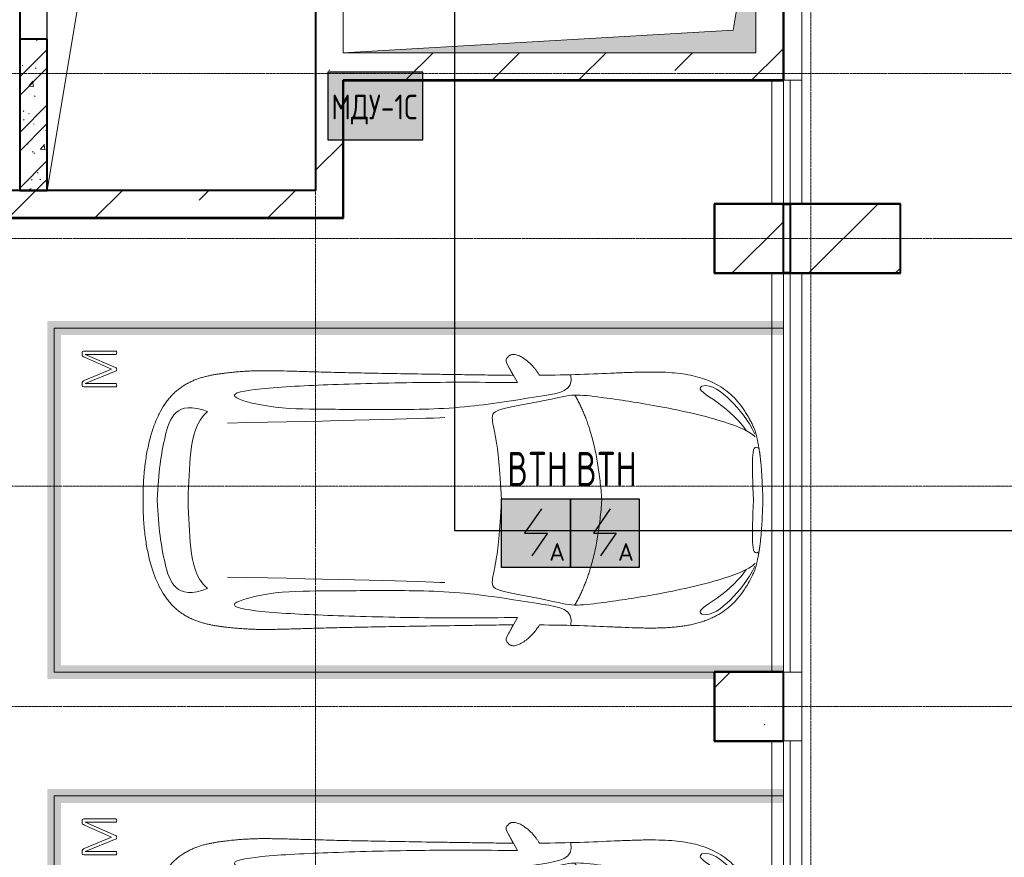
# Model space of a CAD drawing. Header units: millimetres. Extents: x -135639 to 224623, y -383017 to -59102.
# Tile 141 of 256: x 61244 to 68400, y -326312 to -320225. Entities that reach past the tile are written whole.
import ezdxf
from ezdxf.enums import TextEntityAlignment as Align

# ---------------------------------------------------------------- set-up
doc = ezdxf.new("R2010")
doc.units = ezdxf.units.MM
for name, pattern in [('CONTINOUS', [0]), ('Линия сетки', [25, 20, -2.5, 0, -2.5]), ('Невидимые', [5, 3, -2]), ('Штрих_3_1_5_', [4.5, 3, -1.5]), ('Штриховая_ш3 п1_5', [4.5, 3, -1.5])]:
    doc.linetypes.add(name, pattern=pattern)
for name, color, linetype, lineweight in [('A-000-M_MASS', 7, 'Continuous', 18), ('A-000-MH_MASS', 7, 'Невидимые', 18), ('A-200-M_WALL_EXT', 7, 'Continuous', 18), ('A-200-M_WALL_INT', 7, 'Continuous', 18), ('A-200-M_WALL_PAT', 7, 'Continuous', 40), ('C-953-M_PARKING', 7, 'Continuous', 18), ('M-567-M_MECH_EQP', 7, 'Continuous', 18), ('S-280-M_COLUMN', 7, 'Continuous', 18), ('Z-030-M_GRID', 7, 'Continuous', 9), ('Z-060-M_DETAIL', 7, 'Continuous', 18), ('Арматура воздуховодов', 7, 'Continuous', 18), ('ОС', 5, 'Continuous', 25), ('ПС', 7, 'Continuous', 40), ('СС-011-ПОЖ-СИГНАЛИЗАЦИЯ', 1, 'Continuous', 30)]:
    doc.layers.add(name, color=color, linetype=linetype, lineweight=lineweight)
doc.layers.add('A-010-M_ROOM_SEPARATION', color=4, linetype='Штриховая_ш3 п1_5', lineweight=40, true_color=0x00ffff)
doc.layers.add('ССПС', color=5, linetype='Continuous')
doc.styles.add('1111', font='isocpeur.ttf')
pattern_1 = [(45, (0, 0), (-628.618, 628.618), []), (45, (628.6, 0), (-628.618, 628.618), [1111.25, -222.25, 6.706, -215.544])]

# ---------------------------------------------------------------- blocks, each defined once
blk = doc.blocks.new('A_MEQ_OpeningShaft-Rectangular - ОВ-2726992-B2_-11_400_')
at = {"layer": 'Z-060-M_DETAIL', "true_color": 0xe2e2e2}
blk.add_hatch(color=254, dxfattribs=at).paths.add_polyline_path([(942.4, 0), (0, 0), (0, -1150), (164.3, -164.3), (3000, 0)])
at = {"layer": 'A-000-MH_MASS', "color": 253, "linetype": 'Continuous', "true_color": 0xaaaaaa}
for p, q in [((3000, 0), (0, 0)), ((0, 0), (0, -1150)), ((3000, -1150), (3000, 0)), ((0, -1150), (3000, -1150))]:
    blk.add_line(p, q, dxfattribs=at)
at = {"layer": 'Z-060-M_DETAIL', "color": 253, "true_color": 0xaaaaaa}
for p, q in [((3000, 0), (164.3, -164.3)), ((3000, -1150), (3000, 0)), ((3000, 0), (0, 0)), ((0, 0), (0, -1150)), ((164.3, -164.3), (3000, 0)), ((3000, 0), (3000, -1150)), ((164.3, -164.3), (0, -1150)), ((0, -1150), (164.3, -164.3)), ((0, -1150), (3000, -1150)), ((0, -1150), (3000, -1150))]:
    blk.add_line(p, q, dxfattribs=at)
blk = doc.blocks.new('A_PAR_Parking - M-V6-B2_-11_400_')
at = {"layer": 'C-953-M_PARKING', "true_color": 0xf7f9fb}
blk.add_hatch(color=7, dxfattribs=at).paths.add_polyline_path([(-1300, -1507.6), (-1300, -2150), (-1250, -2150), (-1250, -2650), (-1200, -2650), (-1200, 2600), (1200, 2600), (1200, -2650), (1300, -2650), (1300, 2700), (-1300, 2700), (-1300, -814.4)])
at = {"layer": 'A-000-M_MASS', "color": 253, "true_color": 0xaaaaaa}
for p, q in [((-853.2, -716.7), (-993.1, -639.1)), ((-906.1, -687.4), (-993.1, -639.1)), ((853.2, -716.7), (993.1, -639.1)), ((993.1, -639.1), (906.1, -687.4))]:
    blk.add_line(p, q, dxfattribs=at)
for centre, start, end in [((-1010.2, -677.7), 66.06953, 136.58163), ((1010.2, -677.7), 43.41837, 113.93047)]:
    blk.add_arc(centre, 42.2, start, end, dxfattribs=at)
for points, knots in [([(0, 2003.8), (-45, 2003.7), (-131.8, 2001.4), (-251.9, 1990.7), (-361.8, 1973.6), (-494.8, 1942.4), (-606.8, 1899.6), (-686.2, 1853.3), (-726.1, 1824.5), (-753.4, 1801.8), (-773.8, 1781.9), (-788.8, 1765.5), (-799.4, 1753.1), (-809.5, 1740.4), (-818.9, 1727.5), (-827.7, 1714.4), (-836.1, 1701.2), (-843.9, 1687.9), (-851.2, 1674.4), (-857.9, 1660.8), (-864.3, 1647.2), (-870.2, 1633.6), (-875.7, 1619.8), (-880.7, 1606), (-885.4, 1592.2), (-889.8, 1578.4), (-893.7, 1564.6), (-897.4, 1550.8), (-900.7, 1537.2), (-903.9, 1523.6), (-906.6, 1510.1), (-909.2, 1496.6), (-911.6, 1483.4), (-913.8, 1470.2), (-915.7, 1457.2), (-917.5, 1444.4), (-919.2, 1431.8), (-920.9, 1419.4), (-922.8, 1403.2), (-925.1, 1383.5), (-927.6, 1360.8), (-929.8, 1338.8), (-931.7, 1317.6), (-934, 1290), (-936.3, 1256.7), (-938.2, 1217.6), (-939.4, 1178.6), (-940, 1138.8), (-940, 1097.3), (-939.6, 1053.4), (-938.7, 1006.6), (-937.5, 956.3), (-936, 902.1), (-934.3, 843.5), (-932.5, 780), (-929.8, 688.2), (-926.5, 558.6), (-922.7, 375.9), (-918.9, 163.4), (-914.9, -81.7), (-911.4, -315.4), (-908.5, -521.3), (-906.9, -630.9), (-906.1, -687.4)], [0, 0, 0, 0, 0.02381, 0.047619, 0.071429, 0.095238, 0.142857, 0.166667, 0.178571, 0.190476, 0.202381, 0.208333, 0.214286, 0.220238, 0.22619, 0.232143, 0.238095, 0.244048, 0.25, 0.255952, 0.261905, 0.267857, 0.27381, 0.279762, 0.285714, 0.291667, 0.297619, 0.303571, 0.309524, 0.315476, 0.321429, 0.327381, 0.333333, 0.339286, 0.345238, 0.35119, 0.357143, 0.363095, 0.369048, 0.380952, 0.392857, 0.404762, 0.416667, 0.428571, 0.452381, 0.47619, 0.5, 0.52381, 0.547619, 0.571429, 0.595238, 0.619048, 0.642857, 0.666667, 0.690476, 0.714286, 0.761905, 0.809524, 0.857143, 0.904762, 0.952381, 0.97619, 1, 1, 1, 1]), ([(906.1, -687.4), (906.9, -630.9), (908.5, -521.3), (910.7, -366.9), (912.8, -221.9), (915.6, -40.8), (918.9, 163.4), (922.7, 375.9), (926.5, 558.6), (929.8, 688.2), (932.5, 780), (935, 864.7), (937.7, 958.2), (939.4, 1038.8), (940, 1097.3), (940, 1138.8), (939.4, 1178.6), (938.2, 1217.6), (936.6, 1250.1), (934.9, 1276.7), (932.9, 1303.6), (930.5, 1331.5), (927.6, 1360.8), (925.1, 1383.5), (922.8, 1403.2), (920.9, 1419.4), (919.2, 1431.8), (917.5, 1444.4), (915.7, 1457.2), (913.8, 1470.2), (911.6, 1483.4), (909.2, 1496.6), (906.6, 1510.1), (903.9, 1523.6), (900.7, 1537.2), (897.4, 1550.8), (893.7, 1564.6), (889.8, 1578.4), (885.4, 1592.2), (880.7, 1606), (875.7, 1619.8), (870.2, 1633.6), (864.3, 1647.2), (857.9, 1660.8), (851.2, 1674.4), (843.9, 1687.9), (836.1, 1701.2), (827.7, 1714.4), (818.9, 1727.5), (809.5, 1740.4), (799.4, 1753.1), (788.8, 1765.5), (773.8, 1781.9), (753.4, 1801.8), (726.1, 1824.5), (686.2, 1853.3), (629.5, 1886.4), (550.8, 1921), (461.5, 1950.2), (361.8, 1973.6), (251.9, 1990.7), (131.8, 2001.4), (45, 2003.7), (0, 2003.8)], [0, 0, 0, 0, 0.02381, 0.047619, 0.071429, 0.095238, 0.142857, 0.190476, 0.238095, 0.285714, 0.309524, 0.333333, 0.380952, 0.428571, 0.452381, 0.47619, 0.5, 0.52381, 0.547619, 0.559524, 0.571429, 0.595238, 0.607143, 0.619048, 0.630952, 0.636905, 0.642857, 0.64881, 0.654762, 0.660714, 0.666667, 0.672619, 0.678571, 0.684524, 0.690476, 0.696429, 0.702381, 0.708333, 0.714286, 0.720238, 0.72619, 0.732143, 0.738095, 0.744048, 0.75, 0.755952, 0.761905, 0.767857, 0.77381, 0.779762, 0.785714, 0.791667, 0.797619, 0.809524, 0.821429, 0.833333, 0.857143, 0.880952, 0.904762, 0.928571, 0.952381, 0.97619, 1, 1, 1, 1]), ([(-643, 1534.6), (-731.6, 1765.4), (-468.2, 1854.8), (-203.3, 1891), (-1.9, 1901.6)], [0, 0, 0, 0, 0.867049, 1.684227, 1.684227, 1.684227, 1.684227]), ([(643, 1534.6), (731.6, 1765.4), (468.2, 1854.8), (203.3, 1891), (1.9, 1901.6)], [0, 0, 0, 0, 0.867049, 1.684227, 1.684227, 1.684227, 1.684227]), ([(-643, 1534.6), (-569.6, 1622.1), (-348.5, 1664.3), (-124, 1672.4), (-1.9, 1676.2)], [0, 0, 0, 0, 0.616728, 1.242165, 1.242165, 1.242165, 1.242165]), ([(643, 1534.6), (569.6, 1622.1), (348.5, 1664.3), (124, 1672.4), (1.9, 1676.2)], [0, 0, 0, 0, 0.616728, 1.242165, 1.242165, 1.242165, 1.242165]), ([(-908.3, -1105.9), (-792, -1130), (-753.2, -859.4), (-662.6, -332.1), (-655.4, 196.5), (-660.5, 684.2), (-662.6, 1068.4), (-763.9, 1442.7), (-816.5, 1156.9), (-841.5, 605.2), (-856.7, 17.5), (-856.5, -453.9), (-853.2, -716.7)], [0, 0, 0, 0, 1.013953, 2.476159, 4.172855, 5.704608, 7.082231, 8.244161, 9.589947, 11.154659, 12.917121, 14.362976, 14.362976, 14.362976, 14.362976]), ([(908.3, -1105.9), (792, -1130), (753.2, -859.4), (662.6, -332.1), (655.4, 196.5), (660.5, 684.2), (662.6, 1068.4), (763.9, 1442.7), (816.5, 1156.9), (841.5, 605.2), (856.7, 17.5), (856.5, -453.9), (853.2, -716.7)], [0, 0, 0, 0, 1.013953, 2.476159, 4.172855, 5.704608, 7.082231, 8.244161, 9.589947, 11.154659, 12.917121, 14.362976, 14.362976, 14.362976, 14.362976]), ([(-459.4, -2446), (-507.5, -2397.9), (-600.9, -2146.6), (-695.8, -1683.9), (-743.6, -1354.1), (-774.1, -1106.3), (-734.1, -996.4), (-659.8, -552.2), (-618, -522.3), (-447.3, -564.9), (-233.6, -590.3), (-1.9, -601.6)], [0, 0, 0, 0, 0.884172, 2.058368, 3.212407, 3.977765, 4.871213, 5.547774, 6.288901, 6.772879, 7.454401, 7.454401, 7.454401, 7.454401]), ([(459.4, -2446), (507.5, -2397.9), (600.9, -2146.6), (695.8, -1683.9), (743.6, -1354.1), (774.1, -1106.3), (734.1, -996.4), (659.8, -552.2), (618, -522.3), (447.3, -564.9), (233.6, -590.3), (1.9, -601.6)], [0, 0, 0, 0, 0.884172, 2.058368, 3.212407, 3.977765, 4.871213, 5.547774, 6.288901, 6.772879, 7.454401, 7.454401, 7.454401, 7.454401]), ([(-1040.9, -648.7), (-1044.8, -652.2), (-1049.7, -657.8), (-1054.1, -666.1), (-1056.4, -672.8), (-1057.9, -679.9), (-1058.6, -689.7), (-1057.4, -702.8), (-1052.9, -719.4), (-1043.2, -742.4), (-1025.9, -770.7), (-999.5, -802.9), (-970.5, -831.6), (-944.5, -852.7), (-923.4, -867.2), (-912.9, -873.5), (-907.6, -876.4)], [0, 0, 0, 0, 0.066667, 0.1, 0.133333, 0.166667, 0.2, 0.266667, 0.333333, 0.4, 0.533333, 0.65, 0.766667, 0.883333, 0.941667, 1, 1, 1, 1]), ([(907.6, -876.4), (913.6, -873), (925.6, -865.8), (943.7, -853.1), (961.5, -838.8), (984.6, -818.2), (1011.1, -789.9), (1035.9, -755.8), (1052.2, -723.5), (1057.8, -701.7), (1058.4, -688.2), (1058, -681.7), (1057.1, -675.4), (1055.3, -669.5), (1052.9, -663.7), (1048.7, -656.6), (1044.3, -651.7), (1040.9, -648.7)], [0, 0, 0, 0, 0.066667, 0.133333, 0.2, 0.266667, 0.4, 0.533333, 0.65, 0.766667, 0.795833, 0.825, 0.854167, 0.883333, 0.9125, 0.941667, 1, 1, 1, 1]), ([(-907.6, -876.4), (-907.6, -970.2), (-910.8, -1145), (-918.8, -1336.6), (-924.8, -1476.4), (-927.8, -1558.8), (-929.3, -1621.9), (-929.8, -1660.3), (-929.9, -1690.3), (-929.8, -1712.5), (-929.5, -1734.4), (-929, -1756), (-928.2, -1777.3), (-926.9, -1805.3), (-924.7, -1839.6), (-921, -1879.7), (-916.1, -1918.7), (-909.8, -1956.8), (-902.2, -1993.9), (-893.1, -2030.1), (-882.3, -2065.3), (-869.9, -2099.5), (-855.6, -2132.7), (-839.5, -2164.7), (-821.4, -2195.7), (-801.3, -2225.4), (-771.5, -2263.5), (-728.6, -2307.9), (-667.7, -2355.8), (-604, -2396.4), (-554, -2422.5), (-519.1, -2437.8), (-496.1, -2446.4), (-474.3, -2452.9), (-452.2, -2458.2), (-432, -2462.2), (-414, -2465.5), (-401.8, -2467.8), (-391.4, -2469.7), (-383.1, -2471.3), (-375.8, -2472.6), (-369.6, -2473.7), (-364.7, -2474.5), (-359.6, -2475.4), (-354.3, -2476.2), (-348.8, -2477.1), (-342.9, -2477.9), (-336.8, -2478.8), (-328.3, -2480), (-317.9, -2481.3), (-305.4, -2482.8), (-293.3, -2484.2), (-280.2, -2485.5), (-266.2, -2486.8), (-251.1, -2488.2), (-234.9, -2489.5), (-217.6, -2490.8), (-199, -2492.1), (-179.2, -2493.3), (-158.1, -2494.6), (-135.4, -2495.8), (-111.4, -2496.9), (-85.9, -2498), (-49.5, -2499.5), (-19.9, -2500.5), (0.9, -2501.1)], [0, 0, 0, 0, 0.081633, 0.163265, 0.204082, 0.244898, 0.265306, 0.285714, 0.295918, 0.306122, 0.316327, 0.326531, 0.336735, 0.346939, 0.367347, 0.387755, 0.408163, 0.428571, 0.44898, 0.469388, 0.489796, 0.510204, 0.530612, 0.55102, 0.571429, 0.591837, 0.612245, 0.653061, 0.693878, 0.734694, 0.77551, 0.795918, 0.816327, 0.836735, 0.857143, 0.877551, 0.887755, 0.897959, 0.903061, 0.908163, 0.913265, 0.915816, 0.918367, 0.920918, 0.923469, 0.92602, 0.928571, 0.931122, 0.933673, 0.938776, 0.942602, 0.946429, 0.950255, 0.954082, 0.957908, 0.961735, 0.965561, 0.969388, 0.973214, 0.977041, 0.980867, 0.984694, 0.98852, 0.992347, 1, 1, 1, 1]), ([(0.9, -2501.1), (14.8, -2500.7), (41.6, -2499.8), (79, -2498.3), (107.6, -2497.1), (129.2, -2496), (144.8, -2495.2), (159.7, -2494.4), (173.9, -2493.6), (187.6, -2492.8), (205, -2491.6), (221.3, -2490.5), (236.5, -2489.3), (247.5, -2488.4), (257.9, -2487.5), (267.8, -2486.6), (277.2, -2485.7), (289.3, -2484.5), (303.2, -2483), (315.9, -2481.5), (325.4, -2480.3), (332.1, -2479.4), (338.4, -2478.5), (344.6, -2477.7), (350.4, -2476.8), (357.8, -2475.6), (364.7, -2474.5), (371.2, -2473.4), (377.4, -2472.3), (384.7, -2471), (393, -2469.4), (403.4, -2467.5), (415.6, -2465.2), (429.1, -2462.7), (441.7, -2460.2), (453.5, -2457.8), (464.8, -2455.2), (475.8, -2452.4), (486.8, -2449.3), (501.5, -2444.6), (520.6, -2437.4), (546.8, -2425.9), (575.5, -2411.6), (605.9, -2394.8), (637.3, -2375.6), (679.2, -2347.3), (729.9, -2307.4), (781.3, -2254), (823.6, -2195.7), (857.7, -2132.6), (884.2, -2065.2), (910.5, -1970), (929.2, -1835.4), (931.7, -1681.2), (927.8, -1538.8), (921.6, -1386.8), (911.9, -1176.7), (907.6, -981.8), (907.6, -876.4)], [0, 0, 0, 0, 0.005102, 0.010204, 0.015306, 0.017857, 0.020408, 0.022959, 0.02551, 0.028061, 0.030612, 0.035714, 0.038265, 0.040816, 0.043367, 0.045918, 0.048469, 0.05102, 0.056122, 0.061224, 0.063776, 0.066327, 0.068878, 0.071429, 0.07398, 0.076531, 0.081633, 0.084184, 0.086735, 0.091837, 0.096939, 0.102041, 0.112245, 0.122449, 0.132653, 0.142857, 0.153061, 0.163265, 0.173469, 0.183673, 0.204082, 0.22449, 0.244898, 0.265306, 0.285714, 0.306122, 0.346939, 0.387755, 0.428571, 0.469388, 0.510204, 0.55102, 0.632653, 0.72449, 0.770408, 0.816327, 0.908163, 1, 1, 1, 1]), ([(-479.6, -2441.4), (-586, -2391.8), (-718.7, -2282.7), (-847.3, -2127.6), (-828.4, -2057)], [0, 0, 0, 0, 0.53668, 1.024735, 1.024735, 1.024735, 1.024735]), ([(-828.4, -2057), (-802.6, -2015.7), (-728.3, -2173.2), (-566.1, -2339.3), (-504.9, -2380.6)], [0, 0, 0, 0, 0.497572, 1.022643, 1.022643, 1.022643, 1.022643]), ([(479.6, -2441.4), (586, -2391.8), (718.7, -2282.7), (847.3, -2127.6), (828.4, -2057)], [0, 0, 0, 0, 0.53668, 1.024735, 1.024735, 1.024735, 1.024735]), ([(828.4, -2057), (802.6, -2015.7), (728.3, -2173.2), (566.1, -2339.3), (504.9, -2380.6)], [0, 0, 0, 0, 0.497572, 1.022643, 1.022643, 1.022643, 1.022643])]:
    blk.add_open_spline(points, degree=3, knots=knots, dxfattribs=at)
for points, degree in [([(-599.3, -190.1), (-592, -24.4), (-575.2, 588.2), (-560, 1389.4)], 3), ([(599.3, -190.1), (592, -24.4), (575.2, 588.2), (560, 1389.4)], 3), ([(-1.9, -1329.8), (-478.1, -1299.2), (-761.9, -1135.3)], 2), ([(1.9, -1329.8), (478.1, -1299.2), (761.9, -1135.3)], 2), ([(-376.2, -2469.9), (-425, -2411.7), (-256.6, -2425), (-1.9, -2431.6)], 3), ([(376.2, -2469.9), (425, -2411.7), (256.6, -2425), (1.9, -2431.6)], 3)]:
    blk.add_open_spline(points, degree=degree, dxfattribs=at)
at = {"layer": 'C-953-M_PARKING', "color": 253, "true_color": 0xaaaaaa}
for p, q in [((1250, 2650), (-1250, 2650)), ((-1250, 2650), (-1250, -2650)), ((1250, -2650), (1250, 2650)), ((825.8, 2443.3), (822.1, 2433.8)), ((822.1, 2433.8), (822.1, 2200.1)), ((833.1, 2445.9), (825.8, 2443.3)), ((846, 2445.9), (833.1, 2445.9)), ((854.6, 2444.9), (846, 2445.9)), ((861.1, 2441.8), (854.6, 2444.9)), ((865.9, 2436.9), (861.1, 2441.8)), ((869.4, 2430.3), (865.9, 2436.9)), ((1041.4, 2437.3), (1037.2, 2429.5)), ((1046.1, 2442.4), (1041.4, 2437.3)), ((1051.3, 2445.1), (1046.1, 2442.4)), ((1057.5, 2445.9), (1051.3, 2445.1)), ((1071.8, 2445.9), (1057.5, 2445.9)), ((1075.5, 2445.3), (1071.8, 2445.9)), ((1071.8, 2445.9), (1075.5, 2445.3)), ((1079, 2443.3), (1075.5, 2445.3)), ((1075.5, 2445.3), (1079, 2443.3)), ((1081.6, 2439.5), (1079, 2443.3)), ((1079, 2443.3), (1081.6, 2439.5)), ((1082.7, 2433.8), (1081.6, 2439.5)), ((1082.7, 2200.1), (1082.7, 2433.8)), ((846.5, 2200.1), (846.5, 2425.3)), ((846.5, 2425.3), (938, 2198.7)), ((950, 2231.9), (869.4, 2430.3)), ((1037.2, 2429.5), (950, 2231.9)), ((959.7, 2198.7), (1058.6, 2425.3)), ((1058.6, 2425.3), (1058.6, 2200.1)), ((822.1, 2200.1), (822.6, 2197.9)), ((822.6, 2197.9), (824.5, 2196.4)), ((824.5, 2196.4), (822.6, 2197.9)), ((824.5, 2196.4), (828.2, 2195.4)), ((828.2, 2195.4), (824.5, 2196.4)), ((828.2, 2195.4), (833.8, 2195)), ((833.8, 2195), (839.8, 2195.4)), ((839.8, 2195.4), (843.6, 2196.4)), ((843.6, 2196.4), (839.8, 2195.4)), ((843.6, 2196.4), (845.7, 2197.9)), ((845.7, 2197.9), (843.6, 2196.4)), ((845.7, 2197.9), (846.5, 2200.1)), ((938, 2198.7), (939, 2197.3)), ((939, 2197.3), (938, 2198.7)), ((939, 2197.3), (941, 2196.1)), ((941, 2196.1), (939, 2197.3)), ((941, 2196.1), (944.2, 2195.3)), ((944.2, 2195.3), (941, 2196.1)), ((944.2, 2195.3), (948.9, 2195)), ((948.9, 2195), (944.2, 2195.3)), ((948.9, 2195), (953.2, 2195.3)), ((953.2, 2195.3), (948.9, 2195)), ((953.2, 2195.3), (956.4, 2196.1)), ((956.4, 2196.1), (953.2, 2195.3)), ((956.4, 2196.1), (958.5, 2197.3)), ((958.5, 2197.3), (956.4, 2196.1)), ((958.5, 2197.3), (959.7, 2198.7)), ((959.7, 2198.7), (958.5, 2197.3)), ((1058.6, 2200.1), (1059.2, 2197.9)), ((1059.2, 2197.9), (1061.1, 2196.4)), ((1061.1, 2196.4), (1059.2, 2197.9)), ((1061.1, 2196.4), (1064.9, 2195.4)), ((1064.9, 2195.4), (1061.1, 2196.4)), ((1064.9, 2195.4), (1070.4, 2195)), ((1070.4, 2195), (1076.3, 2195.4)), ((1076.3, 2195.4), (1080, 2196.4)), ((1080, 2196.4), (1076.3, 2195.4)), ((1080, 2196.4), (1082.1, 2197.9)), ((1082.1, 2197.9), (1080, 2196.4)), ((1082.1, 2197.9), (1082.7, 2200.1)), ((1082.7, 2200.1), (1082.1, 2197.9))]:
    blk.add_line(p, q, dxfattribs=at)
blk = doc.blocks.new('CP_ДШ_Hanytex_TopJoint 24C_Половина - CP_ДШ_Hanytex_TopJoint 24C_Половина-3657769-B2_-11_400_')
at = {"layer": 'A-000-M_MASS', "color": 253, "true_color": 0xaaaaaa}
for p, q in [((0, -25), (0, 110)), ((3450, 110), (0, 110)), ((3450, 110), (3450, -25))]:
    blk.add_line(p, q, dxfattribs=at)
blk = doc.blocks.new('CP_ДШ_Hanytex_TopJoint 24C_Половина - CP_ДШ_Hanytex_TopJoint 24C_Половина-3657771-B2_-11_400_')
at = {"layer": 'A-000-M_MASS', "color": 253, "true_color": 0xaaaaaa}
for p, q in [((0, -25), (0, 110)), ((500, 110), (0, 110)), ((500, 110), (500, -25))]:
    blk.add_line(p, q, dxfattribs=at)
blk = doc.blocks.new('CP_ДШ_Hanytex_TopJoint 24C - CP_ДШ_Hanytex_TopJoint 24C-3950249-B2_-11_400_')
at = {"layer": 'A-000-M_MASS', "color": 253, "true_color": 0xaaaaaa}
for p, q in [((900, 110), (0, 110)), ((900, 25), (0, 25)), ((0, 25), (0, -25)), ((0, -25), (0, 25)), ((900, -25), (900, 25)), ((900, 25), (900, -110)), ((0, -25), (900, -25)), ((900, -110), (0, -110))]:
    blk.add_line(p, q, dxfattribs=at)
blk = doc.blocks.new('CP_ДШ_Hanytex_TopJoint 24C - CP_ДШ_Hanytex_TopJoint 24C-3950266-B2_-11_400_')
at = {"layer": 'A-000-M_MASS', "color": 253, "true_color": 0xaaaaaa}
for p, q in [((2900, 110), (0, 110)), ((2900, 25), (0, 25)), ((0, 25), (0, -25)), ((0, -110), (0, 25)), ((2900, -25), (2900, 25)), ((2900, 25), (2900, -25)), ((0, -25), (2900, -25)), ((2900, -110), (0, -110))]:
    blk.add_line(p, q, dxfattribs=at)
blk = doc.blocks.new('CP_ДШ_Hanytex_TopJoint 24C - CP_ДШ_Hanytex_TopJoint 24C-3950267-B2_-11_400_')
at = {"layer": 'A-000-M_MASS', "color": 253, "true_color": 0xaaaaaa}
for p, q in [((0, -25), (0, 110)), ((2800, 110), (0, 110)), ((2800, 25), (0, 25)), ((0, 25), (0, -25)), ((2800, -25), (2800, 25)), ((2800, 25), (2800, -110)), ((0, -25), (2800, -25)), ((2800, -110), (0, -110))]:
    blk.add_line(p, q, dxfattribs=at)
blk = doc.blocks.new('135_SLK_GD_AR_rvt-1-B2_-11_400_')
at = {"layer": 'A-200-M_WALL_PAT', "lineweight": 9, "true_color": 0xaaaaaa}
h = blk.add_hatch(dxfattribs=at)
h.set_pattern_fill('FP_1', color=253, style=0, pattern_type=2)
h.set_pattern_definition([(50, (0, 0), (437.2423, -38.2536), [45.72, -502.92]), (355, (0, 0), (-84.5828, 458.5367), [36.576, -402.336]), (100.451, (36.44, -3.2), (352.662, 420.2802), [38.856, -427.416]), (46.184, (0, 121.9), (650.59, -100.9033), [68.58, -754.38]), (96.636, (54.2, 113.5), (569.766, 593.8263), [58.284, -641.125]), (351.184, (0, 121.9), (569.7716, 593.8214), [54.864, -603.504]), (21, (60.96, 91.44), (363.875, -245.4366), [45.72, -502.92]), (326, (60.96, 91.44), (148.3253, 442.0518), [36.576, -402.336]), (71.451, (91.3, 71), (512.201, 196.6115), [38.856, -427.416]), (37.5, (0, 0), (7.41278, 202.9318), [6.706, -390.754, 6.706, -401.726, -403.86]), (37.5, (0, 0), (7.41278, 202.9318), [-805.891, 6.706, -397.154]), (7.5, (0, 0), (160.36715, 240.43305), [6.706, -226.162, 6.706, -381.61, -153.924]), (7.5, (0, 0), (160.36715, 240.43305), [-621.182, 6.706, -147.218]), (327.5, (-135.94, 0), (325.41783, -13.7491), [6.706, -145.694, 6.706, -468.782, -630.936]), (327.5, (-135.94, 0), (325.41783, -13.7491), [-627.888, 6.706, -624.23]), (317.5, (-196.9, 0), (355.51, 61.0244), [6.706, -191.414, 6.706, -309.067, -448.056]), (317.5, (-196.9, 0), (355.51, 61.0244), [-513.893, 6.706, -441.35])])
h.paths.add_polyline_path([(70000, 40250), (70000, 41350), (69800, 41350), (69800, 40250)])
h = blk.add_hatch(dxfattribs=at)
h.set_pattern_fill('FP_2', color=253, style=0, pattern_type=2)
h.set_pattern_definition([(45, (0, 0), (-202.0558, 202.0558), []), (45, (134.7, 0), (-202.0558, 202.0558), [])])
h.paths.add_polyline_path([(70000, 40250), (70000, 41350), (69800, 41350), (69800, 40250)])
at = {"layer": 'A-010-M_ROOM_SEPARATION', "color": 131, "linetype": 'Штрих_3_1_5_', "true_color": 0xaaffff}
blk.add_line((69800, 42750), (69800, 41350), dxfattribs=at)
at = {"layer": 'A-200-M_WALL_INT', "color": 253, "lineweight": 40, "true_color": 0xaaaaaa}
for p, q in [((75352, 41048), (75352, 44500)), ((75350, 43750), (75350, 41050)), ((69800, 41350), (69800, 40250)), ((70000, 41350), (69800, 41350)), ((70000, 40250), (70000, 41350)), ((75350, 41050), (72150, 41050)), ((72150, 41050), (72150, 41048)), ((72150, 41048), (72150, 40050)), ((72152, 41048), (75350, 41048)), ((72152, 40048), (72152, 41048)), ((75350, 41048), (75352, 41048)), ((69800, 40250), (70000, 40250)), ((76202, 40152), (74848, 40152)), ((74848, 40152), (74848, 40150)), ((74848, 40150), (74848, 39650)), ((75350, 40150), (75400, 40150)), ((76202, 40150), (76202, 40152)), ((76202, 39648), (76202, 40150)), ((65448, 40048), (72150, 40048)), ((72150, 40050), (65450, 40050)), ((72150, 40048), (72152, 40048)), ((74848, 39650), (74848, 39648)), ((74848, 39648), (76200, 39648)), ((75400, 39650), (75350, 39650)), ((76200, 39648), (76202, 39648)), ((75352, 36752), (74848, 36752)), ((74848, 36752), (74848, 36750)), ((74848, 36750), (74848, 36250)), ((75352, 36750), (75352, 36752)), ((75352, 36248), (75352, 36750)), ((74848, 36250), (74848, 36248)), ((74848, 36248), (75350, 36248)), ((75350, 36248), (75352, 36248))]:
    blk.add_line(p, q, dxfattribs=at)
at = {"layer": 'A-000-M_MASS', "color": 253, "lineweight": 18, "true_color": 0xaaaaaa}
for name, p, rotation in [('CP_ДШ_Hanytex_TopJoint 24C_Половина - CP_ДШ_Hanytex_TopJoint 24C_Половина-3657769-B2_-11_400_', (75375, 44500), 269.9999999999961), ('CP_ДШ_Hanytex_TopJoint 24C - CP_ДШ_Hanytex_TopJoint 24C-3950249-B2_-11_400_', (75375, 40150), 89.99999999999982), ('CP_ДШ_Hanytex_TopJoint 24C - CP_ДШ_Hanytex_TopJoint 24C-3950266-B2_-11_400_', (75375, 36750), 89.99999999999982), ('CP_ДШ_Hanytex_TopJoint 24C_Половина - CP_ДШ_Hanytex_TopJoint 24C_Половина-3657771-B2_-11_400_', (75375, 36750), 269.9999999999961), ('CP_ДШ_Hanytex_TopJoint 24C - CP_ДШ_Hanytex_TopJoint 24C-3950267-B2_-11_400_', (75375, 33450), 89.99999999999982)]:
    blk.add_blockref(name, p, dxfattribs=dict(at, rotation=rotation))
at = {"layer": 'C-953-M_PARKING', "color": 253, "lineweight": 18, "true_color": 0xaaaaaa, "rotation": 89.99999999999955}
for p in [(72700, 38000), (72700, 34600)]:
    blk.add_blockref('A_PAR_Parking - M-V6-B2_-11_400_', p, dxfattribs=at)
at = {"layer": 'M-567-M_MECH_EQP', "color": 253, "lineweight": 18, "true_color": 0xaaaaaa, "rotation": 180}
blk.add_blockref('A_MEQ_OpeningShaft-Rectangular - ОВ-2726992-B2_-11_400_', (75150, 41250), dxfattribs=at)
blk = doc.blocks.new('Бетон-Прямоугольная-Колонна - CLM_Подземные этажи_В40-500х800-V144-B2_-11_400_')
at = {"layer": 'S-280-M_COLUMN', "lineweight": 9, "true_color": 0xaaaaaa}
h = blk.add_hatch(dxfattribs=at)
h.set_pattern_fill('FP_22', color=253, style=0, pattern_type=2)
h.set_pattern_definition([(135, (39900, -75800), (-628.618, -628.618), []), (135, (39900, -75171.4), (-628.618, -628.618), [1111.25, -222.25, 6.706, -215.544])])
h.paths.add_polyline_path([(250, 400), (-250, 400), (-250, -400), (250, -400), (250, -205.8)])
at = {"layer": 'S-280-M_COLUMN', "color": 253, "lineweight": 40, "true_color": 0xaaaaaa}
for p, q in [((250, 400), (-250, 400)), ((-250, 400), (-250, -400)), ((250, -400), (250, 400)), ((-250, -400), (250, -400))]:
    blk.add_line(p, q, dxfattribs=at)
blk = doc.blocks.new('135_SLK_GD_KR_rvt-1-B2_-11_400_')
at = {"layer": 'S-280-M_COLUMN', "color": 253, "lineweight": 18, "true_color": 0xaaaaaa, "rotation": 269.9999999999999}
blk.add_blockref('Бетон-Прямоугольная-Колонна - CLM_Подземные этажи_В40-500х800-V144-B2_-11_400_', (75800, 39900), dxfattribs=at)
blk = doc.blocks.new('Бетон-Прямоугольная-Колонна - CLM_Подземные этажи_В50-500х500-V285-B2_-11_400_')
at = {"layer": 'S-280-M_COLUMN', "lineweight": 9, "true_color": 0xaaaaaa}
h = blk.add_hatch(dxfattribs=at)
h.set_pattern_fill('FP_165', color=253, style=0, pattern_type=2)
h.set_pattern_definition([(45, (-75100, -36500), (-628.618, 628.618), []), (45, (-74471.4, -36500), (-628.618, 628.618), [1111.25, -222.25, 6.706, -215.544])])
h.paths.add_polyline_path([(-250, -250), (250, -250), (250, 250), (-250, 250)])
at = {"layer": 'S-280-M_COLUMN', "color": 253, "lineweight": 40, "true_color": 0xaaaaaa}
for p, q in [((250, 250), (-250, 250)), ((-250, 250), (-250, -250)), ((250, -250), (250, 250)), ((-250, -250), (250, -250))]:
    blk.add_line(p, q, dxfattribs=at)
blk = doc.blocks.new('Бетон-Прямоугольная-Колонна - CLM_Подземные этажи_В50-500х500-V287-B2_-11_400_')
at = {"layer": 'S-280-M_COLUMN', "lineweight": 9, "true_color": 0xaaaaaa}
h = blk.add_hatch(dxfattribs=at)
h.set_pattern_fill('FP_167', color=253, style=0, pattern_type=2)
h.set_pattern_definition([(45, (-75100, -39900), (-628.618, 628.618), []), (45, (-74471.4, -39900), (-628.618, 628.618), [1111.25, -222.25, 6.706, -215.544])])
h.paths.add_polyline_path([(-250, -250), (250, -250), (250, 250), (-250, 250)])
at = {"layer": 'S-280-M_COLUMN', "color": 253, "lineweight": 40, "true_color": 0xaaaaaa}
for p, q in [((250, 250), (-250, 250)), ((-250, 250), (-250, -250)), ((250, -250), (250, 250)), ((-250, -250), (250, -250))]:
    blk.add_line(p, q, dxfattribs=at)
blk = doc.blocks.new('ADSK_ОбобщеннаяМодель_ОтверстиеПрямоугольное_вПерекрытии - ADSK_ОтверстиеПрямоугольное_вПерекрытии-V312-B2_-11_400_')
at = {"layer": 'A-000-M_MASS', "color": 253, "true_color": 0xaaaaaa}
for p, q in [((-585, 985), (975, 1375)), ((-975, -1375), (-585, 985))]:
    blk.add_line(p, q, dxfattribs=at)
at = {"layer": 'A-000-M_MASS', "color": 253, "lineweight": 30, "true_color": 0xaaaaaa}
blk.add_line((-975, -275), (-975, 1125), dxfattribs=at)
blk = doc.blocks.new('135_SLK_K1-2-3_KR_rvt-1-B2_-11_400_')
at = {"layer": 'A-200-M_WALL_PAT', "lineweight": 9, "true_color": 0xaaaaaa}
h = blk.add_hatch(dxfattribs=at)
h.set_pattern_fill('FP_5', color=253, style=0, pattern_type=2)
h.set_pattern_definition(pattern_1)
h.paths.add_polyline_path([(72150, 40050), (72150, 48350), (71950, 48350), (71950, 40050)])
h = blk.add_hatch(dxfattribs=at)
h.set_pattern_fill('FP_5', color=253, style=0, pattern_type=2)
h.set_pattern_definition(pattern_1)
h.paths.add_polyline_path([(75350, 41250), (75350, 43050), (75150, 43050), (75150, 41250)])
h.paths.add_polyline_path([(75350, 43550), (75350, 43750), (75150, 43750), (75150, 43550)])
h.paths.add_polyline_path([(75150, 44150), (75350, 44150), (75350, 44500), (75150, 44500), (75150, 44219.5)])
h.paths.add_polyline_path([(75350, 45700), (75350, 47425), (75150, 47425), (75150, 45700), (75265, 45700)])
h.paths.add_polyline_path([(75291.5, 47575), (75350, 47575), (75350, 48350), (75150, 48350), (75150, 47575)])
h = blk.add_hatch(dxfattribs=at)
h.set_pattern_fill('FP_5', color=253, style=0, pattern_type=2)
h.set_pattern_definition(pattern_1)
h.paths.add_polyline_path([(75350, 41050), (75350, 41250), (72150, 41250), (72150, 41050), (75150, 41050)])
h = blk.add_hatch(dxfattribs=at)
h.set_pattern_fill('FP_5', color=253, style=0, pattern_type=2)
h.set_pattern_definition(pattern_1)
h.paths.add_polyline_path([(68661.5, 40050), (71950, 40050), (71950, 40250), (65450, 40250), (65450, 40050), (67968.2, 40050)])
at = {"layer": 'A-200-M_WALL_EXT', "color": 253, "lineweight": 40, "true_color": 0xaaaaaa}
for p, q in [((75350, 41250), (75350, 43050)), ((71950, 43000), (71950, 40250)), ((75350, 41050), (75350, 41250)), ((72150, 40050), (72150, 41050)), ((72150, 41050), (75350, 41050)), ((71950, 40250), (65450, 40250)), ((65450, 40050), (71950, 40050)), ((71950, 40050), (72150, 40050))]:
    blk.add_line(p, q, dxfattribs=at)
at = {"layer": 'A-000-M_MASS', "color": 253, "lineweight": 18, "true_color": 0xaaaaaa}
blk.add_blockref('ADSK_ОбобщеннаяМодель_ОтверстиеПрямоугольное_вПерекрытии - ADSK_ОтверстиеПрямоугольное_вПерекрытии-V312-B2_-11_400_', (70975, 41625), dxfattribs=at)
at = {"layer": 'S-280-M_COLUMN', "color": 253, "lineweight": 18, "true_color": 0xaaaaaa}
for name, p in [('Бетон-Прямоугольная-Колонна - CLM_Подземные этажи_В50-500х500-V287-B2_-11_400_', (75100, 39900)), ('Бетон-Прямоугольная-Колонна - CLM_Подземные этажи_В50-500х500-V285-B2_-11_400_', (75100, 36500))]:
    blk.add_blockref(name, p, dxfattribs=at)
blk = doc.blocks.new('-2 этаж')
at = {"layer": 'Z-030-M_GRID', "color": 253, "linetype": 'Линия сетки', "true_color": 0xaaaaaa}
for p, q in [((331042.3, -369624), (331042.3, -260673)), ((334642.3, -369623.8), (334642.3, -260672.8)), ((412503.2, -308827.3), (255411.6, -308827.3)), ((415041.5, -310027.3), (255411.7, -310027.3)), ((415041.7, -311827.3), (255411.9, -311827.3)), ((415041.7, -313427.3), (255411.9, -313427.3))]:
    blk.add_line(p, q, dxfattribs=at)
at = {"lineweight": 5}
for name in ['135_SLK_GD_KR_rvt-1-B2_-11_400_', '135_SLK_GD_AR_rvt-1-B2_-11_400_', '135_SLK_K1-2-3_KR_rvt-1-B2_-11_400_']:
    blk.add_blockref(name, (259092.3, -349927.3), dxfattribs=at)
blk = doc.blocks.new('*U4706')
at = {"lineweight": 35, "true_color": 0xffffff}
h = blk.add_hatch(color=7, dxfattribs=at)
h.dxf.hatch_style = 1
h.paths.add_polyline_path([(0, 499.6), (0, 0), (499.6, 0), (499.6, 499.6)])
at = {"color": 1, "linetype": 'ByBlock', "lineweight": -2}
for p, q in [((289.5, 426.3), (166.9, 249.8)), ((166.9, 249.8), (332.7, 249.8)), ((332.7, 249.8), (219.3, 86.3))]:
    blk.add_line(p, q, dxfattribs=at)
at = {"color": 1, "linetype": 'ByBlock', "lineweight": -2, "ltscale": 0.1}
blk.add_lwpolyline([(0, 499.6), (499.6, 499.6), (499.6, 0), (0, 0)], close=True, dxfattribs=at)
at = {"color": 1, "linetype": 'ByBlock', "lineweight": -2, "ltscale": 1000, "style": '1111'}
blk.add_text('A', height=128.1, dxfattribs=at).set_placement((403.4, 49.2), align=Align.CENTER)
at = {"color": 0, "linetype": 'ByBlock', "lineweight": -2, "style": '1111'}
blk.add_attdef('INDEX', (-63.3, -234.7), '', height=125, dxfattribs=at)
at = {"color": 0, "linetype": 'ByBlock', "lineweight": -2, "style": '1111', "flags": 1}
for tag, p in [('NAME_DEVICE', (-64.1, -421.2)), ('NUM_POM', (-81.6, -847))]:
    blk.add_attdef(tag, p, '', height=125, dxfattribs=at)
at = {"color": 0, "linetype": 'ByBlock', "lineweight": -2, "style": '1111', "width": 0.7}
blk.add_attdef('NUM_DEVICE', (-64.1, -629.5), '', height=125, dxfattribs=at)
blk = doc.blocks.new('ger')
at = {"lineweight": 40, "ltscale": 2, "true_color": 0xffffff}
h = blk.add_hatch(color=7, dxfattribs=at)
h.dxf.hatch_style = 1
h.paths.add_polyline_path([(491036.1, -67335.5), (491036.1, -66842.7), (490344.7, -66842.7), (490344.7, -67335.5)])
at = {"layer": 'ОС', "color": 1, "lineweight": 30}
blk.add_lwpolyline([(491036.1, -66842.7), (490344.7, -66842.7), (490344.7, -67335.5), (491036.1, -67335.5)], close=True, dxfattribs=at)
at = {"layer": 'ССПС', "color": 1, "lineweight": -2, "ltscale": 1000, "style": '1111', "width": 0.8}
blk.add_text('МДУ-1С', height=180, dxfattribs=at).set_placement((490370.6, -67185.8))

msp = doc.modelspace()

# ---------------------------------------------------------------- linework, layer by layer
at = {"layer": 'СС-011-ПОЖ-СИГНАЛИЗАЦИЯ', "lineweight": 30}
msp.add_lwpolyline([(52418.6, -317346.2), (59305.3, -317346.2), (59305.3, -319187.4), (60299.2, -319187.4), (60299.2, -315883.5), (56966.1, -315883.5), (56966.1, -315325), (58063.7, -315325), (58063.7, -310315.5), (56748.8, -310315.5), (56748.8, -309310.5), (64892.2, -309310.5), (64892.2, -310339.3), (65386.7, -310339.3), (65386.7, -317109.2), (64405.4, -317109.2), (64405.4, -317617.9), (64405.4, -323936.7), (65500.1, -323936.7), (72633.1, -323936.7), (72633.1, -321990.8), (108753.8, -321990.8), (108753.8, -326935.6)], dxfattribs=at)

# ---------------------------------------------------------------- block references
at = {"color": 0}
msp.add_blockref('-2 этаж', (-267647.8, -11788.6), dxfattribs=at)
at = {"layer": 'Арматура воздуховодов', "lineweight": 30}
msp.add_blockref('ger', (-426860.9, -253763.8), dxfattribs=at)
at = {"layer": 'ПС', "color": 7, "linetype": 'CONTINOUS', "lineweight": 30, "ltscale": 100}
ref = msp.add_blockref('*U4706', (64746.5, -324206.3), dxfattribs=dict(at, xscale=1.000736, yscale=1.000736, zscale=1.000736))
ref.add_attrib('NUM_DEVICE', 'BTH', dxfattribs={"layer": '0', "color": 0, "linetype": 'ByBlock', "lineweight": -2, "ltscale": 100, "height": 250.18, "style": '1111', "width": 0.7}).set_placement((65008.2, -323615.8), align=Align.CENTER)
ref = msp.add_blockref('*U4706', (65246.4, -324206.3), dxfattribs=dict(at, xscale=1.000736, yscale=1.000736, zscale=1.000736))
ref.add_attrib('NUM_DEVICE', 'BTH', dxfattribs={"layer": '0', "color": 0, "linetype": 'ByBlock', "lineweight": -2, "ltscale": 100, "height": 250.18, "style": '1111', "width": 0.7}).set_placement((65508.2, -323615.8), align=Align.CENTER)

doc.saveas('drawing.dxf')
